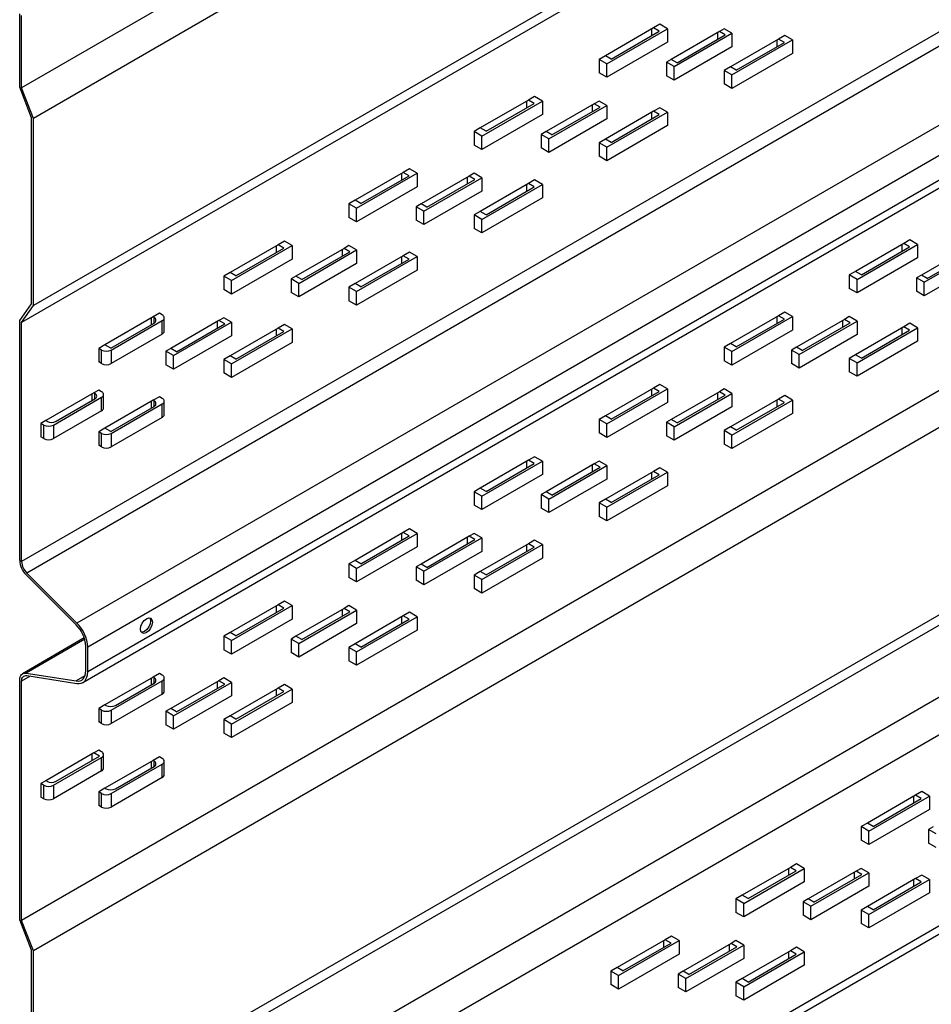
# Model space of a CAD drawing. Header units: inches. Extents: x 0.5 to 17.5, y 0.4 to 10.7.
# Tile 3 of 10: x 7.2 to 9.4, y 4.2 to 6.6. Entities that reach past the tile are written whole.
import ezdxf

# ---------------------------------------------------------------- set-up
doc = ezdxf.new("R2010")
doc.units = ezdxf.units.IN
doc.header["$MEASUREMENT"] = 0

msp = doc.modelspace()

# ---------------------------------------------------------------- linework, layer by layer
at = {"color": 7, "linetype": 'Continuous', "lineweight": 25}
for p, q in [((14.22850438, 10.53425058), (7.16831387, 6.45848922)), ((14.24403053, 10.4514981), (7.197131, 6.38340952)), ((14.24403053, 9.99314346), (7.197131, 5.92505479)), ((14.23938145, 9.96609355), (7.16831387, 5.88405303)), ((14.23938145, 9.38026359), (7.16831387, 5.29822287)), ((14.24403053, 9.34744154), (7.18097751, 5.2700278)), ((14.24403053, 9.15405438), (7.30377286, 5.14752872)), ((14.24403053, 9.08013387), (7.33013774, 5.08882851)), ((14.24403053, 9.01952643), (7.33013774, 5.02822107)), ((7.31839907, 5.00227642), (14.24403053, 9.00035829)), ((14.23938145, 8.50187485), (7.16831387, 4.41983423)), ((14.24403053, 8.41364951), (7.197131, 4.34556094)), ((14.24403053, 7.95529483), (7.197131, 3.8872063)), ((14.23938145, 7.9274387), (7.16831387, 3.84539818)), ((14.23938145, 7.75068199), (7.16831387, 3.66864147)), ((14.24403053, 7.66165044), (7.197131, 3.59356191)), ((14.24403053, 7.1934511), (7.197131, 3.12536234)), ((14.24403053, 7.1731429), (7.17311275, 3.09118901)), ((7.16359947, 6.45976941), (7.16359947, 6.63940839)), ((7.16831387, 6.45848922), (7.16831387, 6.63524589)), ((8.73130527, 6.61368355), (8.71598465, 6.60483911)), ((8.7501615, 6.60279807), (8.73130527, 6.61368355)), ((8.71598465, 6.60483911), (8.59813348, 6.53680509)), ((8.60166908, 6.51707523), (8.7501615, 6.60279807)), ((8.6122757, 6.52864104), (8.73012687, 6.59667501)), ((8.71127064, 6.60211774), (8.71127064, 6.58578958)), ((8.73012687, 6.59667501), (8.71598465, 6.60483911)), ((8.7501615, 6.60279807), (8.7501615, 6.56973558)), ((8.87729793, 6.59589568), (8.75944676, 6.52786166)), ((8.76637502, 6.51009036), (8.90808193, 6.59189607)), ((8.77358898, 6.51969755), (8.89143996, 6.58773157)), ((8.87258393, 6.59317431), (8.87258393, 6.57684615)), ((8.8892259, 6.6027815), (8.87729793, 6.59589568)), ((8.89143996, 6.58773157), (8.87729793, 6.59589568)), ((8.90808193, 6.59189607), (8.8892259, 6.6027815)), ((8.90808193, 6.59189607), (8.90808193, 6.55883359)), ((9.03771832, 6.58643676), (9.0223975, 6.57759233)), ((9.05657435, 6.57555129), (9.03771832, 6.58643676)), ((8.7501615, 6.56973558), (8.60166908, 6.48401274)), ((8.90808193, 6.55883359), (8.76637502, 6.47702787)), ((9.0223975, 6.57759233), (8.90454653, 6.50955831)), ((8.90808193, 6.48982845), (9.05657435, 6.57555129)), ((8.91868855, 6.50139425), (9.03653972, 6.56942827)), ((9.01768349, 6.57487096), (9.01768349, 6.5585428)), ((9.03653972, 6.56942827), (9.0223975, 6.57759233)), ((9.05657435, 6.57555129), (9.05657435, 6.5424888)), ((8.59813348, 6.53680509), (8.58281286, 6.52796066)), ((8.6122757, 6.52864104), (8.59813348, 6.53680509)), ((9.05657435, 6.5424888), (8.90808193, 6.45676596)), ((8.58281286, 6.52796066), (8.58281286, 6.49489817)), ((8.60166908, 6.51707523), (8.58281286, 6.52796066)), ((8.60166908, 6.48401274), (8.60166908, 6.51707523)), ((8.75944676, 6.52786166), (8.74751879, 6.52097579)), ((8.74751879, 6.52097579), (8.74751879, 6.4879133)), ((8.76637502, 6.51009036), (8.74751879, 6.52097579)), ((8.77358898, 6.51969755), (8.75944676, 6.52786166)), ((8.76637502, 6.47702787), (8.76637502, 6.51009036)), ((8.90454653, 6.50955831), (8.8892259, 6.50071387)), ((8.91868855, 6.50139425), (8.90454653, 6.50955831)), ((8.60166908, 6.48401274), (8.58281286, 6.49489817)), ((8.76637502, 6.47702787), (8.74751879, 6.4879133)), ((8.8892259, 6.50071387), (8.8892259, 6.46765139)), ((8.90808193, 6.48982845), (8.8892259, 6.50071387)), ((8.90808193, 6.45676596), (8.90808193, 6.48982845)), ((8.90808193, 6.45676596), (8.8892259, 6.46765139)), ((7.19241699, 6.38468981), (7.16359947, 6.45976941)), ((7.197131, 6.38340952), (7.16831387, 6.45848922)), ((8.42489242, 6.43679513), (8.4095718, 6.42795069)), ((8.44374845, 6.42590965), (8.42489242, 6.43679513)), ((8.4095718, 6.42795069), (8.29172063, 6.35991663)), ((8.29525603, 6.34018676), (8.44374845, 6.42590965)), ((8.30586265, 6.35175257), (8.42371382, 6.41978659)), ((8.4048576, 6.42522932), (8.4048576, 6.40890116)), ((8.42371382, 6.41978659), (8.4095718, 6.42795069)), ((8.44374845, 6.42590965), (8.44374845, 6.39284721)), ((8.57088489, 6.41900721), (8.45303391, 6.35097319)), ((8.45996217, 6.33320189), (8.60166908, 6.41500766)), ((8.56617088, 6.41628589), (8.56617088, 6.39995773)), ((8.58281286, 6.42589308), (8.57088489, 6.41900721)), ((8.58502711, 6.41084315), (8.57088489, 6.41900721)), ((8.60166908, 6.41500766), (8.58281286, 6.42589308)), ((8.60166908, 6.41500766), (8.60166908, 6.38194512)), ((8.44374845, 6.39284721), (8.29525603, 6.30712428)), ((8.46717593, 6.34280913), (8.58502711, 6.41084315)), ((8.71598465, 6.40070386), (8.59813348, 6.33266989)), ((8.60166908, 6.31294003), (8.7501615, 6.39866287)), ((8.6122757, 6.32450583), (8.73012687, 6.3925398)), ((8.71127064, 6.39798254), (8.71127064, 6.38165443)), ((8.73130527, 6.40954835), (8.71598465, 6.40070386)), ((8.73012687, 6.3925398), (8.71598465, 6.40070386)), ((8.7501615, 6.39866287), (8.73130527, 6.40954835)), ((8.7501615, 6.39866287), (8.7501615, 6.36560038)), ((7.19241699, 5.92923474), (7.19241699, 6.38468981)), ((7.197131, 5.92505479), (7.197131, 6.38340952)), ((8.60166908, 6.38194512), (8.45996217, 6.3001394)), ((8.7501615, 6.36560038), (8.60166908, 6.27987754)), ((8.29172063, 6.35991663), (8.2764, 6.35107224)), ((8.2764, 6.35107224), (8.2764, 6.31800975)), ((8.29525603, 6.34018676), (8.2764, 6.35107224)), ((8.30586265, 6.35175257), (8.29172063, 6.35991663)), ((8.29525603, 6.30712428), (8.29525603, 6.34018676)), ((8.45303391, 6.35097319), (8.44110594, 6.34408737)), ((8.44110594, 6.34408737), (8.44110594, 6.31102488)), ((8.45996217, 6.33320189), (8.44110594, 6.34408737)), ((8.46717593, 6.34280913), (8.45303391, 6.35097319)), ((8.29525603, 6.30712428), (8.2764, 6.31800975)), ((8.45996217, 6.3001394), (8.45996217, 6.33320189)), ((8.59813348, 6.33266989), (8.58281286, 6.3238255)), ((8.58281286, 6.3238255), (8.58281286, 6.29076302)), ((8.60166908, 6.31294003), (8.58281286, 6.3238255)), ((8.6122757, 6.32450583), (8.59813348, 6.33266989)), ((8.45996217, 6.3001394), (8.44110594, 6.31102488)), ((8.60166908, 6.27987754), (8.60166908, 6.31294003)), ((8.60166908, 6.27987754), (8.58281286, 6.29076302)), ((8.10315875, 6.25106227), (7.98530758, 6.18302821)), ((7.98884318, 6.16329835), (8.1373356, 6.24902128)), ((8.09844474, 6.24834086), (8.09844474, 6.23201274)), ((8.11847937, 6.25990666), (8.10315875, 6.25106227)), ((8.11730097, 6.24289822), (8.10315875, 6.25106227)), ((8.1373356, 6.24902128), (8.11847937, 6.25990666)), ((8.1373356, 6.24902128), (8.1373356, 6.2159588)), ((8.2764, 6.24900466), (8.26447203, 6.24211884)), ((8.29525603, 6.23811919), (8.2764, 6.24900466)), ((7.9994498, 6.17486415), (8.11730097, 6.24289822)), ((8.26447203, 6.24211884), (8.14662086, 6.17408477)), ((8.15354912, 6.15631348), (8.29525603, 6.23811919)), ((8.16076308, 6.16592072), (8.27861406, 6.23395468)), ((8.25975803, 6.23939742), (8.25975803, 6.22306931)), ((8.27861406, 6.23395468), (8.26447203, 6.24211884)), ((8.4095718, 6.22381544), (8.29172063, 6.15578147)), ((8.29525603, 6.23811919), (8.29525603, 6.2050567)), ((8.29525603, 6.13605161), (8.44374845, 6.22177445)), ((8.4048576, 6.22109412), (8.4048576, 6.20476591)), ((8.42489242, 6.23265993), (8.4095718, 6.22381544)), ((8.42371382, 6.21565139), (8.4095718, 6.22381544)), ((8.44374845, 6.22177445), (8.42489242, 6.23265993)), ((8.44374845, 6.22177445), (8.44374845, 6.18871196)), ((8.1373356, 6.2159588), (7.98884318, 6.13023586)), ((8.29525603, 6.2050567), (8.15354912, 6.12325099)), ((8.30586265, 6.14761742), (8.42371382, 6.21565139)), ((7.98530758, 6.18302821), (7.96998696, 6.17418382)), ((7.96998696, 6.17418382), (7.96998696, 6.14112133)), ((7.98884318, 6.16329835), (7.96998696, 6.17418382)), ((7.9994498, 6.17486415), (7.98530758, 6.18302821)), ((8.14662086, 6.17408477), (8.13469289, 6.16719895)), ((8.16076308, 6.16592072), (8.14662086, 6.17408477)), ((8.44374845, 6.18871196), (8.29525603, 6.10298912)), ((7.98884318, 6.13023586), (7.98884318, 6.16329835)), ((8.13469289, 6.16719895), (8.13469289, 6.13413646)), ((8.15354912, 6.15631348), (8.13469289, 6.16719895)), ((8.15354912, 6.12325099), (8.15354912, 6.15631348)), ((8.29172063, 6.15578147), (8.2764, 6.14693709)), ((8.30586265, 6.14761742), (8.29172063, 6.15578147)), ((7.98884318, 6.13023586), (7.96998696, 6.14112133)), ((8.15354912, 6.12325099), (8.13469289, 6.13413646)), ((8.2764, 6.14693709), (8.2764, 6.1138746)), ((8.29525603, 6.13605161), (8.2764, 6.14693709)), ((8.29525603, 6.10298912), (8.29525603, 6.13605161)), ((8.29525603, 6.10298912), (8.2764, 6.1138746)), ((7.81206652, 6.08301824), (7.7967459, 6.07417386)), ((7.83092275, 6.07213277), (7.81206652, 6.08301824)), ((9.32881055, 6.07692568), (9.21095938, 6.00889161)), ((9.21449498, 5.98916175), (9.3629874, 6.07488459)), ((9.34413117, 6.08577007), (9.32881055, 6.07692568)), ((9.34295267, 6.06876153), (9.32881055, 6.07692568)), ((9.3629874, 6.07488459), (9.34413117, 6.08577007)), ((9.3629874, 6.07488459), (9.3629874, 6.0418221)), ((7.7967459, 6.07417386), (7.67889473, 6.00613979)), ((7.68243033, 5.98640993), (7.83092275, 6.07213277)), ((7.69303675, 5.99797573), (7.81088792, 6.0660098)), ((7.79203189, 6.07145244), (7.79203189, 6.05512432)), ((7.81088792, 6.0660098), (7.7967459, 6.07417386)), ((7.83092275, 6.07213277), (7.83092275, 6.03907028)), ((7.95805899, 6.06523042), (7.84020801, 5.99719635)), ((7.84713627, 5.97942506), (7.98884318, 6.06123077)), ((7.85435003, 5.9890323), (7.97220121, 6.05706627)), ((7.95334498, 6.062509), (7.95334498, 6.04618089)), ((7.96998696, 6.07211624), (7.95805899, 6.06523042)), ((7.97220121, 6.05706627), (7.95805899, 6.06523042)), ((7.98884318, 6.06123077), (7.96998696, 6.07211624)), ((7.98884318, 6.06123077), (7.98884318, 6.02816828)), ((8.11847937, 6.05577151), (8.10315875, 6.04692702)), ((8.1373356, 6.04488603), (8.11847937, 6.05577151)), ((9.2251015, 6.00072756), (9.34295267, 6.06876153)), ((9.32409644, 6.07420426), (9.32409644, 6.05787615)), ((9.49012373, 6.06798215), (9.37227266, 5.99994818)), ((9.37920092, 5.98217688), (9.52090783, 6.0639826)), ((9.38641478, 5.99178412), (9.50426595, 6.05981809)), ((7.83092275, 6.03907028), (7.68243033, 5.95334744)), ((7.98884318, 6.02816828), (7.84713627, 5.94636257)), ((8.10315875, 6.04692702), (7.98530758, 5.97889305)), ((7.98884318, 5.95916319), (8.1373356, 6.04488603)), ((7.9994498, 5.970729), (8.11730097, 6.03876297)), ((8.09844474, 6.0442057), (8.09844474, 6.02787749)), ((8.11730097, 6.03876297), (8.10315875, 6.04692702)), ((8.1373356, 6.04488603), (8.1373356, 6.01182354)), ((9.3629874, 6.0418221), (9.21449498, 5.95609926)), ((9.52090783, 6.03092011), (9.37920092, 5.94911439)), ((7.67889473, 6.00613979), (7.66357411, 5.9972954)), ((7.69303675, 5.99797573), (7.67889473, 6.00613979)), ((8.1373356, 6.01182354), (7.98884318, 5.9261007)), ((9.21095938, 6.00889161), (9.19563875, 6.00004723)), ((9.2251015, 6.00072756), (9.21095938, 6.00889161)), ((7.66357411, 5.9972954), (7.66357411, 5.96423291)), ((7.68243033, 5.98640993), (7.66357411, 5.9972954)), ((7.68243033, 5.95334744), (7.68243033, 5.98640993)), ((7.84020801, 5.99719635), (7.82828004, 5.99031053)), ((7.82828004, 5.99031053), (7.82828004, 5.95724804)), ((7.84713627, 5.97942506), (7.82828004, 5.99031053)), ((7.85435003, 5.9890323), (7.84020801, 5.99719635)), ((7.84713627, 5.94636257), (7.84713627, 5.97942506)), ((7.98530758, 5.97889305), (7.96998696, 5.97004867)), ((7.9994498, 5.970729), (7.98530758, 5.97889305)), ((9.19563875, 6.00004723), (9.19563875, 5.96698474)), ((9.21449498, 5.98916175), (9.19563875, 6.00004723)), ((9.21449498, 5.95609926), (9.21449498, 5.98916175)), ((9.37227266, 5.99994818), (9.36034469, 5.99306236)), ((9.36034469, 5.99306236), (9.36034469, 5.95999987)), ((9.37920092, 5.98217688), (9.36034469, 5.99306236)), ((9.38641478, 5.99178412), (9.37227266, 5.99994818)), ((9.37920092, 5.94911439), (9.37920092, 5.98217688)), ((7.68243033, 5.95334744), (7.66357411, 5.96423291)), ((7.84713627, 5.94636257), (7.82828004, 5.95724804)), ((7.96998696, 5.97004867), (7.96998696, 5.93698618)), ((7.98884318, 5.95916319), (7.96998696, 5.97004867)), ((7.98884318, 5.9261007), (7.98884318, 5.95916319)), ((9.21449498, 5.95609926), (9.19563875, 5.96698474)), ((9.37920092, 5.94911439), (9.36034469, 5.95999987)), ((7.98884318, 5.9261007), (7.96998696, 5.93698618)), ((7.16359947, 5.88823308), (7.19241699, 5.92923474)), ((7.16831387, 5.88405303), (7.197131, 5.92505479)), ((7.50565348, 5.90612982), (7.49033305, 5.89728544)), ((7.51272468, 5.90204775), (7.50565348, 5.90612982)), ((9.03771832, 5.90888165), (9.0223975, 5.90003716)), ((9.05657435, 5.89799617), (9.03771832, 5.90888165)), ((7.16359947, 5.30094439), (7.16359947, 5.88823308)), ((7.16831387, 5.29822287), (7.16831387, 5.88405303)), ((7.49033305, 5.89728544), (7.37248168, 5.82925137)), ((7.3866241, 5.82108731), (7.49268986, 5.88231788)), ((7.3878025, 5.8163249), (7.51272468, 5.88844095)), ((7.48561904, 5.89456402), (7.48561904, 5.87823591)), ((7.49268986, 5.89592478), (7.49033305, 5.89728544)), ((7.51272468, 5.85537846), (7.51272468, 5.88844095)), ((7.51760609, 5.86218186), (7.51760609, 5.89524435)), ((7.65164614, 5.888342), (7.53379496, 5.82030793)), ((7.54072322, 5.80253664), (7.68243033, 5.88434235)), ((7.64693213, 5.88562058), (7.64693213, 5.86929247)), ((7.66357411, 5.89522782), (7.65164614, 5.888342)), ((7.66578836, 5.88017785), (7.65164614, 5.888342)), ((7.68243033, 5.88434235), (7.66357411, 5.89522782)), ((7.68243033, 5.88434235), (7.68243033, 5.85127986)), ((9.0223975, 5.90003716), (8.90454653, 5.83200319)), ((8.90808193, 5.81227333), (9.05657435, 5.89799617)), ((8.91868855, 5.82383914), (9.03653972, 5.89187311)), ((9.01768349, 5.89731584), (9.01768349, 5.88098773)), ((9.03653972, 5.89187311), (9.0223975, 5.90003716)), ((9.05657435, 5.89799617), (9.05657435, 5.86493369)), ((9.18371078, 5.89109373), (9.06585961, 5.82305976)), ((9.07278787, 5.80528846), (9.21449498, 5.88709418)), ((9.08000183, 5.8148957), (9.197853, 5.88292967)), ((9.17899678, 5.88837241), (9.17899678, 5.8720442)), ((9.19563875, 5.89797965), (9.18371078, 5.89109373)), ((9.197853, 5.88292967), (9.18371078, 5.89109373)), ((9.21449498, 5.88709418), (9.19563875, 5.89797965)), ((9.21449498, 5.88709418), (9.21449498, 5.85403169)), ((7.54793718, 5.81214388), (7.66578836, 5.88017785)), ((7.7967459, 5.8700386), (7.67889473, 5.80200463)), ((7.68243033, 5.78227477), (7.83092275, 5.86799761)), ((7.69303675, 5.79384058), (7.81088792, 5.86187455)), ((7.79203189, 5.86731728), (7.79203189, 5.85098907)), ((7.81206652, 5.87888309), (7.7967459, 5.8700386)), ((7.81088792, 5.86187455), (7.7967459, 5.8700386)), ((7.83092275, 5.86799761), (7.81206652, 5.87888309)), ((7.83092275, 5.86799761), (7.83092275, 5.83493513)), ((9.05657435, 5.86493369), (8.90808193, 5.77921084)), ((9.32881055, 5.87279043), (9.21095938, 5.80475646)), ((9.21449498, 5.7850266), (9.3629874, 5.87074944)), ((9.2251015, 5.79659231), (9.34295267, 5.86462637)), ((9.32409644, 5.87006911), (9.32409644, 5.8537409)), ((9.34413117, 5.88163482), (9.32881055, 5.87279043)), ((9.34295267, 5.86462637), (9.32881055, 5.87279043)), ((9.3629874, 5.87074944), (9.34413117, 5.88163482)), ((9.3629874, 5.87074944), (9.3629874, 5.83768695)), ((7.51272468, 5.85537846), (7.3878025, 5.78326242)), ((7.68243033, 5.85127986), (7.54072322, 5.76947415)), ((7.83092275, 5.83493513), (7.68243033, 5.74921228)), ((9.21449498, 5.85403169), (9.07278787, 5.77222597)), ((9.3629874, 5.83768695), (9.21449498, 5.75196411)), ((7.37248168, 5.82925137), (7.35716125, 5.82040698)), ((7.35716125, 5.82040698), (7.35716125, 5.78734449)), ((7.36423207, 5.8163249), (7.35716125, 5.82040698)), ((7.36423207, 5.78326242), (7.36423207, 5.8163249)), ((7.3866241, 5.82108731), (7.37248168, 5.82925137)), ((7.3878025, 5.8163249), (7.3878025, 5.78326242)), ((7.53379496, 5.82030793), (7.521867, 5.81342211)), ((7.521867, 5.81342211), (7.521867, 5.78035962)), ((7.54072322, 5.80253664), (7.521867, 5.81342211)), ((7.54793718, 5.81214388), (7.53379496, 5.82030793)), ((8.90454653, 5.83200319), (8.8892259, 5.82315881)), ((8.8892259, 5.82315881), (8.8892259, 5.79009632)), ((8.90808193, 5.81227333), (8.8892259, 5.82315881)), ((8.91868855, 5.82383914), (8.90454653, 5.83200319)), ((8.90808193, 5.77921084), (8.90808193, 5.81227333)), ((9.06585961, 5.82305976), (9.05393184, 5.81617394)), ((9.05393184, 5.81617394), (9.05393184, 5.78311145)), ((9.07278787, 5.80528846), (9.05393184, 5.81617394)), ((9.08000183, 5.8148957), (9.06585961, 5.82305976)), ((7.36423207, 5.78326242), (7.35716125, 5.78734449)), ((7.54072322, 5.76947415), (7.54072322, 5.80253664)), ((7.67889473, 5.80200463), (7.66357411, 5.79316025)), ((7.66357411, 5.79316025), (7.66357411, 5.76009766)), ((7.68243033, 5.78227477), (7.66357411, 5.79316025)), ((7.69303675, 5.79384058), (7.67889473, 5.80200463)), ((8.90808193, 5.77921084), (8.8892259, 5.79009632)), ((9.07278787, 5.77222597), (9.07278787, 5.80528846)), ((9.21095938, 5.80475646), (9.19563875, 5.79591198)), ((9.19563875, 5.79591198), (9.19563875, 5.76284949)), ((9.21449498, 5.7850266), (9.19563875, 5.79591198)), ((9.2251015, 5.79659231), (9.21095938, 5.80475646)), ((7.54072322, 5.76947415), (7.521867, 5.78035962)), ((7.68243033, 5.74921228), (7.68243033, 5.78227477)), ((9.07278787, 5.77222597), (9.05393184, 5.78311145)), ((9.21449498, 5.75196411), (9.19563875, 5.76284949)), ((9.21449498, 5.75196411), (9.21449498, 5.7850266)), ((7.68243033, 5.74921228), (7.66357411, 5.76009766)), ((7.35716125, 5.71833941), (7.34523329, 5.71145349)), ((7.36423207, 5.71425733), (7.35716125, 5.71833941)), ((8.71598465, 5.72314875), (8.59813348, 5.65511478)), ((8.60166908, 5.63538492), (8.7501615, 5.72110776)), ((8.6122757, 5.64695072), (8.73012687, 5.71498469)), ((8.71127064, 5.72042743), (8.71127064, 5.70409931)), ((8.73130527, 5.73199323), (8.71598465, 5.72314875)), ((8.73012687, 5.71498469), (8.71598465, 5.72314875)), ((8.7501615, 5.72110776), (8.73130527, 5.73199323)), ((8.7501615, 5.72110776), (8.7501615, 5.68804527)), ((8.87729793, 5.71420531), (8.75944676, 5.64617134)), ((8.8892259, 5.72109113), (8.87729793, 5.71420531)), ((8.89143996, 5.70604125), (8.87729793, 5.71420531)), ((8.90808193, 5.71020576), (8.8892259, 5.72109113)), ((7.34523329, 5.71145349), (7.22738192, 5.64341952)), ((7.24609559, 5.63245162), (7.36423207, 5.70065053)), ((7.25330916, 5.64205886), (7.34759009, 5.69648603)), ((7.34051928, 5.70873217), (7.34051928, 5.69240405)), ((7.34759009, 5.71009283), (7.34523329, 5.71145349)), ((7.36423207, 5.66758805), (7.36423207, 5.70065053)), ((7.36911386, 5.67439144), (7.36911386, 5.70745393)), ((7.49033305, 5.69315019), (7.37248168, 5.62511622)), ((7.48561904, 5.69042887), (7.48561904, 5.67410065)), ((7.50565348, 5.70199467), (7.49033305, 5.69315019)), ((7.49268986, 5.69178953), (7.49033305, 5.69315019)), ((7.51272468, 5.69791259), (7.50565348, 5.70199467)), ((7.51760609, 5.65804671), (7.51760609, 5.6911092)), ((8.76637502, 5.62840004), (8.90808193, 5.71020576)), ((8.77358898, 5.63800728), (8.89143996, 5.70604125)), ((8.87258393, 5.71148399), (8.87258393, 5.69515578)), ((9.0223975, 5.69590201), (8.90454653, 5.62786804)), ((8.90808193, 5.71020576), (8.90808193, 5.67714327)), ((8.90808193, 5.60813818), (9.05657435, 5.69386102)), ((9.01768349, 5.69318069), (9.01768349, 5.67685248)), ((9.03771832, 5.7047464), (9.0223975, 5.69590201)), ((9.03653972, 5.68773795), (9.0223975, 5.69590201)), ((9.05657435, 5.69386102), (9.03771832, 5.7047464)), ((9.05657435, 5.69386102), (9.05657435, 5.66079853)), ((7.36423207, 5.66758805), (7.24609559, 5.59938913)), ((7.3866241, 5.61695216), (7.49268986, 5.67818273)), ((7.3878025, 5.61218975), (7.51272468, 5.6843058)), ((7.51272468, 5.65124331), (7.51272468, 5.6843058)), ((8.7501615, 5.68804527), (8.60166908, 5.60232243)), ((8.90808193, 5.67714327), (8.76637502, 5.59533756)), ((8.91868855, 5.61970389), (9.03653972, 5.68773795)), ((7.22738192, 5.64341952), (7.21545434, 5.63653369)), ((7.22973912, 5.64205886), (7.22738192, 5.64341952)), ((7.51272468, 5.65124331), (7.3878025, 5.57912717)), ((8.59813348, 5.65511478), (8.58281286, 5.64627039)), ((8.58281286, 5.64627039), (8.58281286, 5.6132079)), ((8.60166908, 5.63538492), (8.58281286, 5.64627039)), ((8.6122757, 5.64695072), (8.59813348, 5.65511478)), ((8.75944676, 5.64617134), (8.74751879, 5.63928552)), ((8.77358898, 5.63800728), (8.75944676, 5.64617134)), ((9.05657435, 5.66079853), (8.90808193, 5.57507569)), ((7.21545434, 5.63653369), (7.21545434, 5.6034712)), ((7.22252516, 5.63245162), (7.21545434, 5.63653369)), ((7.22252516, 5.59938913), (7.22252516, 5.63245162)), ((7.24609559, 5.63245162), (7.24609559, 5.59938913)), ((7.37248168, 5.62511622), (7.35716125, 5.61627173)), ((7.3866241, 5.61695216), (7.37248168, 5.62511622)), ((8.60166908, 5.60232243), (8.60166908, 5.63538492)), ((8.74751879, 5.63928552), (8.74751879, 5.60622303)), ((8.76637502, 5.62840004), (8.74751879, 5.63928552)), ((8.76637502, 5.59533756), (8.76637502, 5.62840004)), ((8.90454653, 5.62786804), (8.8892259, 5.61902356)), ((8.8892259, 5.61902356), (8.8892259, 5.58596107)), ((8.90808193, 5.60813818), (8.8892259, 5.61902356)), ((8.91868855, 5.61970389), (8.90454653, 5.62786804)), ((7.22252516, 5.59938913), (7.21545434, 5.6034712)), ((7.35716125, 5.61627173), (7.35716125, 5.58320934)), ((7.36423207, 5.61218975), (7.35716125, 5.61627173)), ((7.36423207, 5.57912717), (7.36423207, 5.61218975)), ((7.3878025, 5.61218975), (7.3878025, 5.57912717)), ((8.60166908, 5.60232243), (8.58281286, 5.6132079)), ((8.76637502, 5.59533756), (8.74751879, 5.60622303)), ((8.90808193, 5.57507569), (8.90808193, 5.60813818)), ((7.36423207, 5.57912717), (7.35716125, 5.58320934)), ((8.90808193, 5.57507569), (8.8892259, 5.58596107)), ((8.4095718, 5.54626033), (8.29172063, 5.47822636)), ((8.42489242, 5.55510481), (8.4095718, 5.54626033)), ((8.42371382, 5.53809637), (8.4095718, 5.54626033)), ((8.44374845, 5.54421934), (8.42489242, 5.55510481)), ((8.29525603, 5.4584964), (8.44374845, 5.54421934)), ((8.30586265, 5.4700622), (8.42371382, 5.53809637)), ((8.4048576, 5.54353901), (8.4048576, 5.52721089)), ((8.44374845, 5.54421934), (8.44374845, 5.51115695)), ((8.57088489, 5.53731689), (8.45303391, 5.46928292)), ((8.45996217, 5.45151163), (8.60166908, 5.53331724)), ((8.46717593, 5.46111877), (8.58502711, 5.52915274)), ((8.56617088, 5.53459557), (8.56617088, 5.51826746)), ((8.58281286, 5.54420272), (8.57088489, 5.53731689)), ((8.58502711, 5.52915274), (8.57088489, 5.53731689)), ((8.60166908, 5.53331724), (8.58281286, 5.54420272)), ((8.60166908, 5.53331724), (8.60166908, 5.50025485)), ((8.73130527, 5.52785798), (8.71598465, 5.5190135)), ((8.7501615, 5.51697251), (8.73130527, 5.52785798)), ((8.44374845, 5.51115695), (8.29525603, 5.42543401)), ((8.60166908, 5.50025485), (8.45996217, 5.41844904)), ((8.71598465, 5.5190135), (8.59813348, 5.45097953)), ((8.60166908, 5.43124976), (8.7501615, 5.51697251)), ((8.6122757, 5.44281557), (8.73012687, 5.51084954)), ((8.71127064, 5.51629218), (8.71127064, 5.49996406)), ((8.73012687, 5.51084954), (8.71598465, 5.5190135)), ((8.7501615, 5.51697251), (8.7501615, 5.48391011)), ((8.29172063, 5.47822636), (8.2764, 5.46938187)), ((8.30586265, 5.4700622), (8.29172063, 5.47822636)), ((8.7501615, 5.48391011), (8.60166908, 5.39818718)), ((8.2764, 5.46938187), (8.2764, 5.43631948)), ((8.29525603, 5.4584964), (8.2764, 5.46938187)), ((8.29525603, 5.42543401), (8.29525603, 5.4584964)), ((8.45303391, 5.46928292), (8.44110594, 5.4623971)), ((8.44110594, 5.4623971), (8.44110594, 5.42933451)), ((8.45996217, 5.45151163), (8.44110594, 5.4623971)), ((8.46717593, 5.46111877), (8.45303391, 5.46928292)), ((8.45996217, 5.41844904), (8.45996217, 5.45151163)), ((8.59813348, 5.45097953), (8.58281286, 5.44213524)), ((8.6122757, 5.44281557), (8.59813348, 5.45097953)), ((8.29525603, 5.42543401), (8.2764, 5.43631948)), ((8.45996217, 5.41844904), (8.44110594, 5.42933451)), ((8.58281286, 5.44213524), (8.58281286, 5.40907265)), ((8.60166908, 5.43124976), (8.58281286, 5.44213524)), ((8.60166908, 5.39818718), (8.60166908, 5.43124976)), ((8.60166908, 5.39818718), (8.58281286, 5.40907265)), ((8.11847937, 5.37821629), (8.10315875, 5.36937201)), ((8.1373356, 5.36733102), (8.11847937, 5.37821629)), ((8.10315875, 5.36937201), (7.98530758, 5.30133784)), ((7.98884318, 5.28160808), (8.1373356, 5.36733102)), ((7.9994498, 5.29317388), (8.11730097, 5.36120785)), ((8.09844474, 5.36665049), (8.09844474, 5.35032238)), ((8.11730097, 5.36120785), (8.10315875, 5.36937201)), ((8.1373356, 5.36733102), (8.1373356, 5.33426843)), ((8.26447203, 5.36042857), (8.14662086, 5.29239441)), ((8.15354912, 5.27462311), (8.29525603, 5.35642892)), ((8.16076308, 5.28423045), (8.27861406, 5.35226442)), ((8.25975803, 5.35770706), (8.25975803, 5.34137894)), ((8.2764, 5.36731439), (8.26447203, 5.36042857)), ((8.27861406, 5.35226442), (8.26447203, 5.36042857)), ((8.29525603, 5.35642892), (8.2764, 5.36731439)), ((8.29525603, 5.35642892), (8.29525603, 5.32336633)), ((8.1373356, 5.33426843), (7.98884318, 5.24854549)), ((8.4095718, 5.34212517), (8.29172063, 5.2740912)), ((8.29525603, 5.25436125), (8.44374845, 5.34008418)), ((8.30586265, 5.26592705), (8.42371382, 5.33396102)), ((8.4048576, 5.33940385), (8.4048576, 5.32307555)), ((8.42489242, 5.35096966), (8.4095718, 5.34212517)), ((8.42371382, 5.33396102), (8.4095718, 5.34212517)), ((8.44374845, 5.34008418), (8.42489242, 5.35096966)), ((8.44374845, 5.34008418), (8.44374845, 5.3070216)), ((8.29525603, 5.32336633), (8.15354912, 5.24156072)), ((8.44374845, 5.3070216), (8.29525603, 5.22129885)), ((7.98530758, 5.30133784), (7.96998696, 5.29249355)), ((7.96998696, 5.29249355), (7.96998696, 5.25943096)), ((7.98884318, 5.28160808), (7.96998696, 5.29249355)), ((7.9994498, 5.29317388), (7.98530758, 5.30133784)), ((7.98884318, 5.24854549), (7.98884318, 5.28160808)), ((8.14662086, 5.29239441), (8.13469289, 5.28550858)), ((8.13469289, 5.28550858), (8.13469289, 5.25244619)), ((8.15354912, 5.27462311), (8.13469289, 5.28550858)), ((8.16076308, 5.28423045), (8.14662086, 5.29239441)), ((7.30216033, 5.14334427), (7.17936498, 5.26584335)), ((7.30377286, 5.14752872), (7.18097751, 5.2700278)), ((7.98884318, 5.24854549), (7.96998696, 5.25943096)), ((8.15354912, 5.24156072), (8.15354912, 5.27462311)), ((8.29172063, 5.2740912), (8.2764, 5.26524672)), ((8.2764, 5.26524672), (8.2764, 5.23218433)), ((8.29525603, 5.25436125), (8.2764, 5.26524672)), ((8.30586265, 5.26592705), (8.29172063, 5.2740912)), ((8.15354912, 5.24156072), (8.13469289, 5.25244619)), ((8.29525603, 5.22129885), (8.2764, 5.23218433)), ((8.29525603, 5.22129885), (8.29525603, 5.25436125)), ((7.7967459, 5.19248349), (7.67889473, 5.12444952)), ((7.68243033, 5.10471956), (7.83092275, 5.1904425)), ((7.69303675, 5.11628537), (7.81088792, 5.18431953)), ((7.79203189, 5.18976217), (7.79203189, 5.17343406)), ((7.81206652, 5.20132797), (7.7967459, 5.19248349)), ((7.81088792, 5.18431953), (7.7967459, 5.19248349)), ((7.83092275, 5.1904425), (7.81206652, 5.20132797)), ((7.83092275, 5.1904425), (7.83092275, 5.15737991)), ((7.95805899, 5.18354005), (7.84020801, 5.11550609)), ((7.96998696, 5.19042588), (7.95805899, 5.18354005)), ((7.97220121, 5.1753759), (7.95805899, 5.18354005)), ((7.98884318, 5.1795404), (7.96998696, 5.19042588)), ((7.84713627, 5.09773479), (7.98884318, 5.1795404)), ((7.85435003, 5.10734193), (7.97220121, 5.1753759)), ((7.95334498, 5.18081874), (7.95334498, 5.16449062)), ((8.10315875, 5.16523666), (7.98530758, 5.09720269)), ((7.98884318, 5.1795404), (7.98884318, 5.14647801)), ((7.98884318, 5.07747292), (8.1373356, 5.16319567)), ((8.09844474, 5.16251534), (8.09844474, 5.14618722)), ((8.11847937, 5.17408114), (8.10315875, 5.16523666)), ((8.11730097, 5.1570727), (8.10315875, 5.16523666)), ((8.1373356, 5.16319567), (8.11847937, 5.17408114)), ((8.1373356, 5.16319567), (8.1373356, 5.13013328)), ((7.83092275, 5.15737991), (7.68243033, 5.07165717)), ((7.98884318, 5.14647801), (7.84713627, 5.0646722)), ((7.9994498, 5.08903873), (8.11730097, 5.1570727)), ((7.3219335, 5.11125182), (7.17061866, 5.02389973)), ((7.67889473, 5.12444952), (7.66357411, 5.11560504)), ((7.66357411, 5.11560504), (7.66357411, 5.08254264)), ((7.68243033, 5.10471956), (7.66357411, 5.11560504)), ((7.69303675, 5.11628537), (7.67889473, 5.12444952)), ((7.84020801, 5.11550609), (7.82828004, 5.10862026)), ((7.85435003, 5.10734193), (7.84020801, 5.11550609)), ((8.1373356, 5.13013328), (7.98884318, 5.04441034)), ((7.32542374, 5.03094239), (7.32542374, 5.09154983)), ((7.33013774, 5.02822107), (7.33013774, 5.08882851)), ((7.68243033, 5.07165717), (7.68243033, 5.10471956)), ((7.82828004, 5.10862026), (7.82828004, 5.07555768)), ((7.84713627, 5.09773479), (7.82828004, 5.10862026)), ((7.84713627, 5.0646722), (7.84713627, 5.09773479)), ((7.98530758, 5.09720269), (7.96998696, 5.0883584)), ((7.96998696, 5.0883584), (7.96998696, 5.05529581)), ((7.98884318, 5.07747292), (7.96998696, 5.0883584)), ((7.9994498, 5.08903873), (7.98530758, 5.09720269)), ((7.68243033, 5.07165717), (7.66357411, 5.08254264)), ((7.84713627, 5.0646722), (7.82828004, 5.07555768)), ((7.98884318, 5.04441034), (7.98884318, 5.07747292)), ((7.98884318, 5.04441034), (7.96998696, 5.05529581)), ((7.17936498, 5.02528444), (7.30216033, 5.00600699)), ((7.18097751, 5.01923833), (7.30377286, 4.99996088)), ((7.49033305, 5.01559517), (7.37248168, 4.947561)), ((7.50565348, 5.02443946), (7.49033305, 5.01559517)), ((7.49268986, 5.01423451), (7.49033305, 5.01559517)), ((7.51272468, 5.02035748), (7.50565348, 5.02443946)), ((7.16359947, 4.42109711), (7.16359947, 5.00838571)), ((7.16831387, 4.41983423), (7.16831387, 5.00566439)), ((7.3878025, 4.93463454), (7.51272468, 5.00675068)), ((7.39840892, 4.94620034), (7.49268986, 5.00062752)), ((7.48561904, 5.01287365), (7.48561904, 4.99654554)), ((7.51272468, 4.9736881), (7.51272468, 5.00675068)), ((7.51760609, 4.98049159), (7.51760609, 5.01355398)), ((7.65164614, 5.00665173), (7.53379496, 4.93861757)), ((7.54072322, 4.92084627), (7.68243033, 5.00265208)), ((7.54793718, 4.93045361), (7.66578836, 4.99848758)), ((7.64693213, 5.00393022), (7.64693213, 4.98760211)), ((7.66357411, 5.01353756), (7.65164614, 5.00665173)), ((7.66578836, 4.99848758), (7.65164614, 5.00665173)), ((7.68243033, 5.00265208), (7.66357411, 5.01353756)), ((7.68243033, 5.00265208), (7.68243033, 4.9695895)), ((7.81206652, 4.99719282), (7.7967459, 4.98834834)), ((7.83092275, 4.98630735), (7.81206652, 4.99719282)), ((7.51272468, 4.9736881), (7.3878025, 4.90157215)), ((7.68243033, 4.9695895), (7.54072322, 4.88778388)), ((7.7967459, 4.98834834), (7.67889473, 4.92031437)), ((7.68243033, 4.90058441), (7.83092275, 4.98630735)), ((7.69303675, 4.91215021), (7.81088792, 4.98018418)), ((7.79203189, 4.98562702), (7.79203189, 4.96929871)), ((7.81088792, 4.98018418), (7.7967459, 4.98834834)), ((7.83092275, 4.98630735), (7.83092275, 4.95324476)), ((7.37248168, 4.947561), (7.35716125, 4.93871671)), ((7.37483888, 4.94620034), (7.37248168, 4.947561)), ((7.83092275, 4.95324476), (7.68243033, 4.86752202)), ((7.35716125, 4.93871671), (7.35716125, 4.90565413)), ((7.36423207, 4.93463454), (7.35716125, 4.93871671)), ((7.36423207, 4.90157215), (7.36423207, 4.93463454)), ((7.3878025, 4.93463454), (7.3878025, 4.90157215)), ((7.53379496, 4.93861757), (7.521867, 4.93173175)), ((7.521867, 4.93173175), (7.521867, 4.89866935)), ((7.54072322, 4.92084627), (7.521867, 4.93173175)), ((7.54793718, 4.93045361), (7.53379496, 4.93861757)), ((7.54072322, 4.88778388), (7.54072322, 4.92084627)), ((7.67889473, 4.92031437), (7.66357411, 4.91146988)), ((7.69303675, 4.91215021), (7.67889473, 4.92031437)), ((7.36423207, 4.90157215), (7.35716125, 4.90565413)), ((7.54072322, 4.88778388), (7.521867, 4.89866935)), ((7.66357411, 4.91146988), (7.66357411, 4.8784073)), ((7.68243033, 4.90058441), (7.66357411, 4.91146988)), ((7.68243033, 4.86752202), (7.68243033, 4.90058441)), ((7.68243033, 4.86752202), (7.66357411, 4.8784073)), ((7.34523329, 4.82976322), (7.22738192, 4.76172925)), ((7.25330916, 4.76036859), (7.35937531, 4.82159906)), ((7.34051928, 4.8270419), (7.34051928, 4.81071378)), ((7.35716125, 4.83664904), (7.34523329, 4.82976322)), ((7.35937531, 4.82159906), (7.34523329, 4.82976322)), ((7.36423207, 4.83256706), (7.35716125, 4.83664904)), ((7.36911386, 4.79270117), (7.36911386, 4.82576357)), ((7.24609559, 4.75076125), (7.36423207, 4.81896027)), ((7.36423207, 4.78589768), (7.36423207, 4.81896027)), ((7.49033305, 4.81145982), (7.37248168, 4.74342585)), ((7.3878025, 4.73049939), (7.51272468, 4.80261553)), ((7.48561904, 4.8087385), (7.48561904, 4.79241039)), ((7.50565348, 4.8203043), (7.49033305, 4.81145982)), ((7.49268986, 4.81009916), (7.49033305, 4.81145982)), ((7.51272468, 4.81622232), (7.50565348, 4.8203043)), ((7.51272468, 4.76955294), (7.51272468, 4.80261553)), ((7.51760609, 4.77635644), (7.51760609, 4.80941883)), ((7.36423207, 4.78589768), (7.24609559, 4.71769886)), ((7.39840892, 4.74206519), (7.49268986, 4.79649237)), ((7.22738192, 4.76172925), (7.21545434, 4.75484343)), ((7.21545434, 4.75484343), (7.21545434, 4.72178084)), ((7.22252516, 4.75076125), (7.21545434, 4.75484343)), ((7.22252516, 4.71769886), (7.22252516, 4.75076125)), ((7.22973912, 4.76036859), (7.22738192, 4.76172925)), ((7.24609559, 4.75076125), (7.24609559, 4.71769886)), ((7.51272468, 4.76955294), (7.3878025, 4.69743699)), ((7.37248168, 4.74342585), (7.35716125, 4.73458137)), ((7.35716125, 4.73458137), (7.35716125, 4.70151897)), ((7.36423207, 4.73049939), (7.35716125, 4.73458137)), ((7.36423207, 4.69743699), (7.36423207, 4.73049939)), ((7.37483888, 4.74206519), (7.37248168, 4.74342585)), ((7.3878025, 4.73049939), (7.3878025, 4.69743699)), ((9.35762777, 4.72621951), (9.2397766, 4.65818554)), ((9.37294839, 4.73506399), (9.35762777, 4.72621951)), ((9.37176989, 4.71805535), (9.35762777, 4.72621951)), ((9.39180452, 4.72417852), (9.37294839, 4.73506399)), ((7.22252516, 4.71769886), (7.21545434, 4.72178084)), ((7.36423207, 4.69743699), (7.35716125, 4.70151897)), ((9.24331211, 4.63845558), (9.39180452, 4.72417852)), ((9.25391872, 4.65002138), (9.37176989, 4.71805535)), ((9.35291367, 4.72349819), (9.35291367, 4.70716988)), ((9.39180452, 4.72417852), (9.39180452, 4.69111593)), ((9.39180452, 4.69111593), (9.24331211, 4.60539319)), ((9.2397766, 4.65818554), (9.22445598, 4.64934105)), ((9.25391872, 4.65002138), (9.2397766, 4.65818554)), ((9.22445598, 4.64934105), (9.22445598, 4.61627847)), ((9.24331211, 4.63845558), (9.22445598, 4.64934105)), ((9.24331211, 4.60539319), (9.24331211, 4.63845558)), ((9.40108988, 4.6492421), (9.38916191, 4.64235608)), ((9.38916191, 4.64235608), (9.38916191, 4.60929369)), ((9.40801814, 4.63147081), (9.38916191, 4.64235608)), ((9.24331211, 4.60539319), (9.22445598, 4.61627847)), ((9.40801814, 4.59840822), (9.38916191, 4.60929369)), ((9.06653545, 4.55817547), (9.05121482, 4.54933099)), ((9.08539167, 4.54729), (9.06653545, 4.55817547)), ((9.05121482, 4.54933099), (8.93336365, 4.48129702)), ((8.93689925, 4.46156726), (9.08539167, 4.54729)), ((8.94750587, 4.47313306), (9.06535685, 4.54116703)), ((9.04650081, 4.54660967), (9.04650081, 4.53028156)), ((9.06535685, 4.54116703), (9.05121482, 4.54933099)), ((9.08539167, 4.54729), (9.08539167, 4.51422761)), ((9.21252801, 4.54038756), (9.09467693, 4.47235359)), ((9.10160519, 4.45458229), (9.24331211, 4.5363881)), ((9.10881896, 4.46418943), (9.22667013, 4.5322236)), ((9.207814, 4.53766624), (9.207814, 4.52133812)), ((9.22445598, 4.54727338), (9.21252801, 4.54038756)), ((9.22667013, 4.5322236), (9.21252801, 4.54038756)), ((9.24331211, 4.5363881), (9.22445598, 4.54727338)), ((9.24331211, 4.5363881), (9.24331211, 4.50332551)), ((9.08539167, 4.51422761), (8.93689925, 4.42850467)), ((9.35762777, 4.52208435), (9.2397766, 4.45405019)), ((9.24331211, 4.43432043), (9.39180452, 4.52004317)), ((9.25391872, 4.44588623), (9.37176989, 4.5139202)), ((9.35291367, 4.51936284), (9.35291367, 4.50303473)), ((9.37294839, 4.53092864), (9.35762777, 4.52208435)), ((9.37176989, 4.5139202), (9.35762777, 4.52208435)), ((9.39180452, 4.52004317), (9.37294839, 4.53092864)), ((9.39180452, 4.52004317), (9.39180452, 4.48698078)), ((9.24331211, 4.50332551), (9.10160519, 4.4215199)), ((9.39180452, 4.48698078), (9.24331211, 4.40125784)), ((8.93336365, 4.48129702), (8.91804303, 4.47245254)), ((8.91804303, 4.47245254), (8.91804303, 4.43939014)), ((8.93689925, 4.46156726), (8.91804303, 4.47245254)), ((8.94750587, 4.47313306), (8.93336365, 4.48129702)), ((8.93689925, 4.42850467), (8.93689925, 4.46156726)), ((9.09467693, 4.47235359), (9.08274896, 4.46546776)), ((9.08274896, 4.46546776), (9.08274896, 4.43240518)), ((9.10160519, 4.45458229), (9.08274896, 4.46546776)), ((9.10881896, 4.46418943), (9.09467693, 4.47235359)), ((8.93689925, 4.42850467), (8.91804303, 4.43939014)), ((9.10160519, 4.4215199), (9.10160519, 4.45458229)), ((9.2397766, 4.45405019), (9.22445598, 4.4452059)), ((9.22445598, 4.4452059), (9.22445598, 4.41214331)), ((9.24331211, 4.43432043), (9.22445598, 4.4452059)), ((9.25391872, 4.44588623), (9.2397766, 4.45405019)), ((7.19241699, 4.34682362), (7.16359947, 4.42109711)), ((7.197131, 4.34556094), (7.16831387, 4.41983423)), ((9.10160519, 4.4215199), (9.08274896, 4.43240518)), ((9.24331211, 4.40125784), (9.22445598, 4.41214331)), ((9.24331211, 4.40125784), (9.24331211, 4.43432043)), ((8.74480178, 4.37244267), (8.6269508, 4.3044087)), ((8.63048621, 4.28467874), (8.77897862, 4.37040168)), ((8.64109282, 4.29624455), (8.75894399, 4.36427851)), ((8.74008777, 4.36972135), (8.74008777, 4.35339304)), ((8.76012259, 4.38128696), (8.74480178, 4.37244267)), ((8.75894399, 4.36427851), (8.74480178, 4.37244267)), ((8.77897862, 4.37040168), (8.76012259, 4.38128696)), ((8.77897862, 4.37040168), (8.77897862, 4.33733909)), ((8.90611506, 4.36349923), (8.78826389, 4.29546527)), ((8.91804303, 4.37038506), (8.90611506, 4.36349923)), ((8.92025728, 4.35533508), (8.90611506, 4.36349923)), ((8.93689925, 4.35949958), (8.91804303, 4.37038506)), ((7.19241699, 3.89136885), (7.19241699, 4.34682362)), ((7.197131, 3.8872063), (7.197131, 4.34556094)), ((8.79519214, 4.27769397), (8.93689925, 4.35949958)), ((8.80240611, 4.28730111), (8.92025728, 4.35533508)), ((8.90140105, 4.36077792), (8.90140105, 4.34444961)), ((9.05121482, 4.34519584), (8.93336365, 4.27716187)), ((8.93689925, 4.35949958), (8.93689925, 4.326437)), ((8.93689925, 4.25743191), (9.08539167, 4.34315485)), ((9.04650081, 4.34247452), (9.04650081, 4.3261464)), ((9.06653545, 4.35404032), (9.05121482, 4.34519584)), ((9.06535685, 4.33703168), (9.05121482, 4.34519584)), ((9.08539167, 4.34315485), (9.06653545, 4.35404032)), ((9.08539167, 4.34315485), (9.08539167, 4.31009226)), ((8.77897862, 4.33733909), (8.63048621, 4.25161635)), ((8.93689925, 4.326437), (8.79519214, 4.24463138)), ((8.94750587, 4.26899771), (9.06535685, 4.33703168)), ((8.6269508, 4.3044087), (8.61163018, 4.29556422)), ((8.61163018, 4.29556422), (8.61163018, 4.26250163)), ((8.63048621, 4.28467874), (8.61163018, 4.29556422)), ((8.64109282, 4.29624455), (8.6269508, 4.3044087)), ((8.78826389, 4.29546527), (8.77633611, 4.28857925)), ((8.80240611, 4.28730111), (8.78826389, 4.29546527)), ((9.08539167, 4.31009226), (8.93689925, 4.22436952)), ((8.63048621, 4.25161635), (8.63048621, 4.28467874)), ((8.77633611, 4.28857925), (8.77633611, 4.25551686)), ((8.79519214, 4.27769397), (8.77633611, 4.28857925)), ((8.79519214, 4.24463138), (8.79519214, 4.27769397)), ((8.93336365, 4.27716187), (8.91804303, 4.26831738)), ((8.91804303, 4.26831738), (8.91804303, 4.23525499)), ((8.93689925, 4.25743191), (8.91804303, 4.26831738)), ((8.94750587, 4.26899771), (8.93336365, 4.27716187)), ((8.63048621, 4.25161635), (8.61163018, 4.26250163)), ((8.79519214, 4.24463138), (8.77633611, 4.25551686)), ((8.93689925, 4.22436952), (8.93689925, 4.25743191)), ((8.93689925, 4.22436952), (8.91804303, 4.23525499))]:
    msp.add_line(p, q, dxfattribs=at)
at = {"color": 8, "linetype": 'Continuous', "lineweight": 25}
for p, q in [((7.49268986, 5.88231788), (7.49268986, 5.89592478)), ((7.34759009, 5.69648603), (7.34759009, 5.71009283)), ((7.49268986, 5.67818273), (7.49268986, 5.69178953)), ((7.32290227, 5.10814663), (7.17936498, 5.02528444)), ((7.18950755, 5.01789918), (7.16831387, 5.00566439)), ((7.32328947, 5.01820444), (7.30216033, 5.00600699)), ((7.49268986, 5.00062752), (7.49268986, 5.01423451)), ((7.49268986, 4.79649237), (7.49268986, 4.81009916))]:
    msp.add_line(p, q, dxfattribs=at)
at = {"color": 7, "linetype": 'Continuous', "lineweight": 25, "flags": 128}
for points in [[(7.46028902, 5.12714952), (7.45916733, 5.13301202), (7.46028902, 5.14016946), (7.46348202, 5.14753165), (7.46826134, 5.15397826), (7.47389875, 5.15852762), (7.47953616, 5.16048706), (7.48431548, 5.15955857), (7.48750887, 5.15588315), (7.48863017, 5.15002066), (7.48750887, 5.1428634), (7.48431548, 5.13550102), (7.47953616, 5.12905441), (7.47389875, 5.12450506), (7.46826134, 5.12254561), (7.46348202, 5.1234741), (7.46028902, 5.12714952)], [(7.48168764, 5.16045186), (7.48279486, 5.15860447), (7.48391616, 5.15274198), (7.48279486, 5.14558472), (7.47960148, 5.13822234), (7.47482215, 5.13177573), (7.46918474, 5.12722638), (7.46354733, 5.12526693), (7.46139625, 5.12530213)], [(7.16359947, 5.00838571), (7.16387833, 5.01243385), (7.16470865, 5.01606567), (7.16607048, 5.01919667), (7.16793293, 5.02175432), (7.1702518, 5.02367856), (7.17297391, 5.02492502), (7.17603549, 5.02546455), (7.17936498, 5.02528444)], [(7.16831387, 5.00566439), (7.16853758, 5.00891605), (7.16920442, 5.01183331), (7.17029835, 5.01434832), (7.17179433, 5.0164028), (7.17365717, 5.01794846), (7.17584346, 5.01894969), (7.17830273, 5.01938304), (7.18097751, 5.01923833)], [(7.30216033, 5.00600699), (7.3070738, 5.00574124), (7.31159108, 5.00653734), (7.31560774, 5.00837651), (7.31902953, 5.01121614), (7.32177745, 5.01498993), (7.32378735, 5.01961007), (7.3250119, 5.02496921), (7.32542374, 5.03094239)], [(7.30377286, 4.99996088), (7.30934104, 4.99965992), (7.31446102, 5.00056201), (7.31901272, 5.00264641), (7.32289132, 5.00586463), (7.32600531, 5.01014158), (7.32828312, 5.01537771), (7.32967115, 5.0214514), (7.33013774, 5.02822107)]]:
    msp.add_lwpolyline(points, dxfattribs=at)
at = {"color": 7, "linetype": 'Continuous', "lineweight": 25}
for centre, radius, start, end in [((7.49010797, 5.88912133), 0.00727688, 290.78158858, 69.21841142), ((7.51014246, 5.89524435), 0.00727696, 290.78420104, 69.21579896), ((7.50926548, 5.86301331), 0.00838195, 294.374387, 354.30713335), ((7.37601729, 5.83907049), 0.02561744, 242.60988597, 297.39011403), ((7.37601729, 5.80600801), 0.02561744, 242.60988597, 297.39011403), ((7.36165027, 5.70745393), 0.00727681, 290.78110618, 69.21889382), ((7.34500829, 5.70328943), 0.00727681, 290.78110618, 69.21889382), ((7.49010806, 5.68498613), 0.00727681, 290.78110618, 69.21889382), ((7.51014246, 5.6911092), 0.00727696, 290.78420104, 69.21579896), ((7.36077275, 5.67522346), 0.00838251, 294.37351849, 354.30365321), ((7.24152414, 5.66480353), 0.02561654, 242.60933603, 297.39066397), ((7.50926569, 5.65887801), 0.00838172, 294.37349286, 354.30802749), ((7.23431037, 5.6551972), 0.02561744, 242.60988597, 297.39011403), ((7.23431037, 5.62213472), 0.02561744, 242.60988597, 297.39011403), ((7.37601729, 5.63493504), 0.02561717, 242.60957595, 297.39042405), ((7.37601729, 5.60187382), 0.02561839, 242.61098667, 297.38901333), ((7.21651393, 5.3036197), 0.05298205, 182.89436683, 225.47976395), ((7.21081231, 5.30036935), 0.04255261, 182.89139037, 225.48248156), ((7.24734678, 5.08760325), 0.07817664, 2.89368717, 45.4806629), ((7.24165205, 5.08435656), 0.08859862, 2.8931889, 45.48076704), ((7.49010789, 5.00743101), 0.00727696, 290.78207096, 69.21792904), ((7.51014246, 5.01355408), 0.00727696, 290.78420104, 69.21579896), ((7.5092655, 4.98132292), 0.00838191, 294.37431259, 354.30798781), ((7.3866239, 4.96894639), 0.02561776, 242.61074676, 297.38925324), ((7.37601729, 4.9573812), 0.02561839, 242.61098667, 297.38901333), ((7.37601729, 4.92431667), 0.02561649, 242.60878529, 297.39121471), ((7.36165027, 4.82576366), 0.00727681, 290.78110618, 69.21889382), ((7.49010806, 4.80329576), 0.00727681, 290.78110618, 69.21889382), ((7.51014246, 4.80941893), 0.00727696, 290.78420104, 69.21579896), ((7.36077277, 4.79353306), 0.00838247, 294.37344398, 354.30450778), ((7.5092655, 4.77718777), 0.00838191, 294.37431259, 354.30798781), ((7.23431037, 4.77350791), 0.02561839, 242.61098667, 297.38901333), ((7.24152414, 4.7831125), 0.02561586, 242.60854536, 297.39145464), ((7.37601729, 4.75324544), 0.02561785, 242.61036664, 297.38963336), ((7.3866239, 4.76481064), 0.02561722, 242.61012673, 297.38987327), ((7.23431037, 4.74044338), 0.02561649, 242.60878529, 297.39121471), ((7.37601729, 4.72018151), 0.02561649, 242.60878529, 297.39121471)]:
    msp.add_arc(centre, radius, start, end, dxfattribs=at)

doc.saveas('drawing.dxf')
